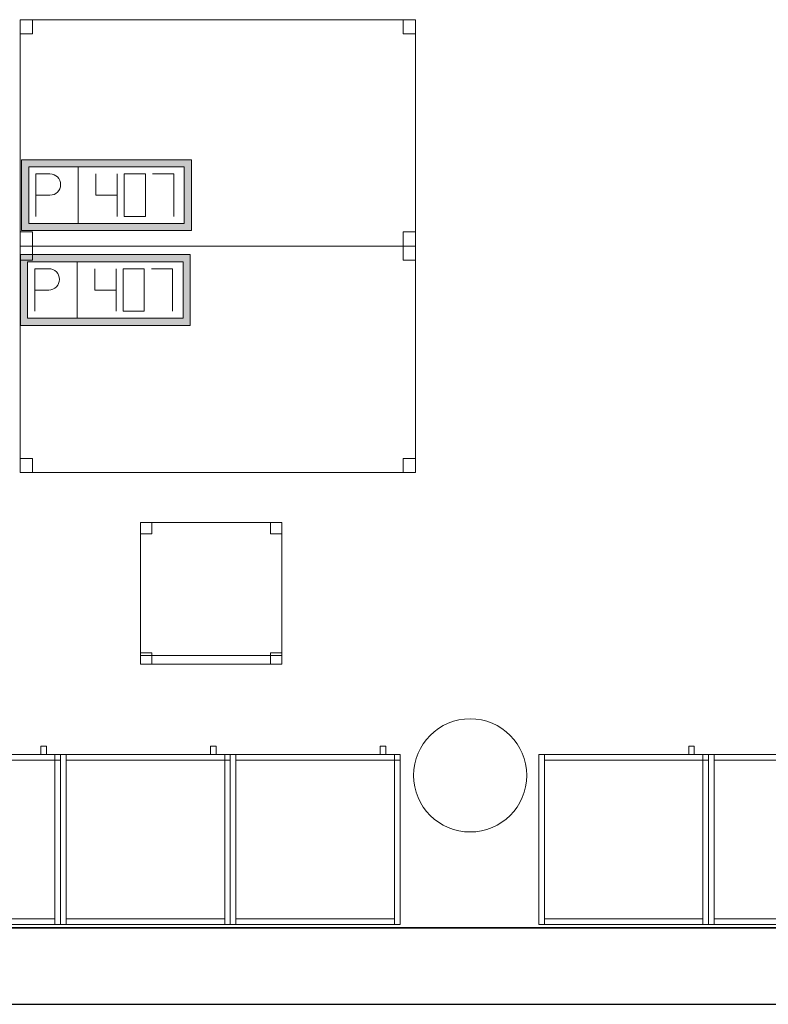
# Model space of a CAD drawing. Header units: metres. Extents: x 397.7 to 427.5, y 12.7 to 28.4.
# Tile 20 of 126: x 414.5 to 417.2, y 12.8 to 16.3. Entities that reach past the tile are written whole.
import ezdxf

# ---------------------------------------------------------------- set-up
doc = ezdxf.new("R2010")
doc.units = ezdxf.units.M
doc.layers.add('01_SUELOS', color=7, linetype='Continuous', lineweight=25, true_color=0x007f00)
for name, color, linetype, lineweight in [('02_MOBILIARIO', 7, 'Continuous', 18), ('A-COLS-____-MCUT', 7, 'Continuous', 18), ('A-COLS-____-OTLN', 7, 'Continuous', 18), ('A-DETL-____-MBND', 7, 'Continuous', 18), ('A-WALL-____-MCUT', 7, 'Continuous', 25), ('A-WALL-____-OTLN', 7, 'Continuous', 25)]:
    doc.layers.add(name, color=color, linetype=linetype, lineweight=lineweight)

# ---------------------------------------------------------------- blocks, each defined once
blk = doc.blocks.new('Family - Armai 60x60x60_P5-151243-08_TEL_P5')
at = {"layer": 'A-DETL-____-MBND', "color": 253, "true_color": 0xaaaaaa}
for p, q in [((0.53, 0.6), (0.53, 0.63)), ((0.53, 0.63), (0.53, 0.6)), ((0.53, 0.63), (0.55, 0.63)), ((0.55, 0.63), (0.53, 0.63)), ((0.55, 0.63), (0.55, 0.6)), ((0.55, 0.63), (0.55, 0.6)), ((0, 0.6), (0.6, 0.6)), ((0.6, 0.6), (0, 0.6)), ((0, 0), (0, 0.6)), ((0, 0.6), (0, 0)), ((0, 0.6), (0.6, 0.6)), ((0.6, 0.6), (0, 0.6)), ((0, 0), (0, 0.6)), ((0, 0.6), (0, 0)), ((0, 0.6), (0.02, 0.6)), ((0.02, 0.6), (0, 0.6)), ((0, 0), (0, 0.6)), ((0, 0.6), (0, 0)), ((0.02, 0.58), (0.02, 0.6)), ((0.02, 0.6), (0.02, 0.58)), ((0.02, 0.6), (0.58, 0.6)), ((0.58, 0.6), (0.02, 0.6)), ((0.02, 0.6), (0.02, 0)), ((0.02, 0), (0.02, 0.6)), ((0.55, 0.6), (0.53, 0.6)), ((0.53, 0.6), (0.55, 0.6)), ((0.58, 0.6), (0.58, 0.58)), ((0.58, 0.6), (0.58, 0.58)), ((0.58, 0.6), (0.6, 0.6)), ((0.6, 0.6), (0.58, 0.6)), ((0.58, 0), (0.58, 0.6)), ((0.58, 0.6), (0.58, 0)), ((0.58, 0.58), (0.58, 0.6)), ((0.58, 0.6), (0.6, 0.6)), ((0.58, 0.58), (0.58, 0.6)), ((0.6, 0.6), (0.58, 0.6)), ((0.6, 0.6), (0.6, 0)), ((0.6, 0), (0.6, 0.6)), ((0.6, 0.6), (0.6, 0)), ((0.6, 0), (0.6, 0.6)), ((0.6, 0.6), (0.6, 0)), ((0.6, 0), (0.6, 0.6)), ((0.6, 0.58), (0.6, 0.6)), ((0.6, 0.6), (0.6, 0.58)), ((0.58, 0.58), (0.02, 0.58)), ((0.02, 0.58), (0.58, 0.58)), ((0.6, 0.58), (0.58, 0.58)), ((0.58, 0.58), (0.6, 0.58)), ((0.6, 0), (0, 0)), ((0, 0), (0.6, 0)), ((0.6, 0), (0, 0)), ((0, 0), (0.6, 0)), ((0.02, 0), (0, 0)), ((0.02, 0), (0, 0)), ((0.02, 0), (0.02, 0.02)), ((0.02, 0.02), (0.02, 0)), ((0.02, 0.02), (0.58, 0.02)), ((0.58, 0.02), (0.02, 0.02)), ((0.58, 0), (0.02, 0)), ((0.02, 0), (0.58, 0)), ((0.58, 0.02), (0.58, 0)), ((0.58, 0.02), (0.58, 0)), ((0.6, 0), (0.58, 0)), ((0.6, 0), (0.58, 0))]:
    blk.add_line(p, q, dxfattribs=at)
blk = doc.blocks.new('Family - Mur P5-151247-08_TEL_P5')
at = {"layer": 'A-WALL-____-MCUT', "color": 253, "true_color": 0xaaaaaa}
for p, q in [((25.4725, 0.27), (0.0535, 0.27)), ((0, 0), (25.4166, 0))]:
    blk.add_line(p, q, dxfattribs=at)
at = {"layer": 'A-WALL-____-OTLN', "color": 253, "true_color": 0xaaaaaa}
for p, q in [((25.4725, 0.27), (0.0535, 0.27)), ((0, 0), (25.4166, 0))]:
    blk.add_line(p, q, dxfattribs=at)
at = {"layer": 'A-WALL-____-OTLN', "color": 253, "lineweight": 18, "true_color": 0xaaaaaa}
blk.add_line((0, 0), (25.4166, 0), dxfattribs=at)
blk = doc.blocks.new('Family - Taula 140X80_P5-151296-08_TEL_P5')
at = {"layer": 'A-DETL-____-MBND', "color": 253, "true_color": 0xaaaaaa}
for p, q in [((0, 0), (0, 0.8001)), ((0, 0.8001), (1.3973, 0.8001)), ((1.3973, 0.8001), (0, 0.8001)), ((0, 0.8001), (0, 0)), ((0, 0.7501), (0, 0.8001)), ((0, 0.8001), (0.0437, 0.8001)), ((0.0437, 0.8001), (0, 0.8001)), ((0, 0.8001), (0, 0.7501)), ((0.0437, 0.8001), (0.0437, 0.7501)), ((0.0437, 0.7501), (0.0437, 0.8001)), ((1.3536, 0.7501), (1.3536, 0.8001)), ((1.3536, 0.8001), (1.3973, 0.8001)), ((1.3973, 0.8001), (1.3536, 0.8001)), ((1.3536, 0.8001), (1.3536, 0.7501)), ((1.3973, 0.8001), (1.3973, 0)), ((1.3973, 0), (1.3973, 0.8001)), ((1.3973, 0.8001), (1.3973, 0.7501)), ((1.3973, 0.7501), (1.3973, 0.8001)), ((0.0437, 0.7501), (0, 0.7501)), ((0, 0.7501), (0.0437, 0.7501)), ((1.3973, 0.7501), (1.3536, 0.7501)), ((1.3536, 0.7501), (1.3973, 0.7501)), ((0, 0), (0, 0.05)), ((0, 0.05), (0.0437, 0.05)), ((0.0437, 0.05), (0, 0.05)), ((0, 0.05), (0, 0)), ((0.0437, 0.05), (0.0437, 0)), ((0.0437, 0), (0.0437, 0.05)), ((1.3536, 0), (1.3536, 0.05)), ((1.3536, 0.05), (1.3973, 0.05)), ((1.3973, 0.05), (1.3536, 0.05)), ((1.3536, 0.05), (1.3536, 0)), ((1.3973, 0.05), (1.3973, 0)), ((1.3973, 0), (1.3973, 0.05)), ((1.3973, 0), (0, 0)), ((0, 0), (1.3973, 0)), ((0.0437, 0), (0, 0)), ((0, 0), (0.0437, 0)), ((1.3973, 0), (1.3536, 0)), ((1.3536, 0), (1.3973, 0))]:
    blk.add_line(p, q, dxfattribs=at)
blk = doc.blocks.new('Family - Armai 60x60x60_P5-151305-08_TEL_P5')
at = {"layer": 'A-DETL-____-MBND', "color": 253, "true_color": 0xaaaaaa}
for p, q in [((0.53, 0.6), (0.53, 0.63)), ((0.53, 0.63), (0.53, 0.6)), ((0.53, 0.63), (0.55, 0.63)), ((0.55, 0.63), (0.53, 0.63)), ((0.55, 0.63), (0.55, 0.6)), ((0.55, 0.63), (0.55, 0.6)), ((0, 0.6), (0.6, 0.6)), ((0.6, 0.6), (0, 0.6)), ((0, 0), (0, 0.6)), ((0, 0.6), (0, 0)), ((0, 0.6), (0.02, 0.6)), ((0.02, 0.6), (0, 0.6)), ((0, 0), (0, 0.6)), ((0, 0.6), (0, 0)), ((0, 0.6), (0.6, 0.6)), ((0.6, 0.6), (0, 0.6)), ((0, 0), (0, 0.6)), ((0, 0.6), (0, 0)), ((0.02, 0.58), (0.02, 0.6)), ((0.02, 0.6), (0.02, 0.58)), ((0.02, 0.6), (0.58, 0.6)), ((0.58, 0.6), (0.02, 0.6)), ((0.02, 0.6), (0.02, 0)), ((0.02, 0), (0.02, 0.6)), ((0.55, 0.6), (0.53, 0.6)), ((0.53, 0.6), (0.55, 0.6)), ((0.58, 0.6), (0.58, 0.58)), ((0.58, 0.6), (0.58, 0.58)), ((0.58, 0.6), (0.6, 0.6)), ((0.6, 0.6), (0.58, 0.6)), ((0.58, 0), (0.58, 0.6)), ((0.58, 0.6), (0.58, 0)), ((0.58, 0.58), (0.58, 0.6)), ((0.58, 0.6), (0.6, 0.6)), ((0.58, 0.58), (0.58, 0.6)), ((0.6, 0.6), (0.58, 0.6)), ((0.6, 0.6), (0.6, 0)), ((0.6, 0), (0.6, 0.6)), ((0.6, 0.6), (0.6, 0)), ((0.6, 0), (0.6, 0.6)), ((0.6, 0.58), (0.6, 0.6)), ((0.6, 0.6), (0.6, 0.58)), ((0.6, 0.6), (0.6, 0)), ((0.6, 0), (0.6, 0.6)), ((0.58, 0.58), (0.02, 0.58)), ((0.02, 0.58), (0.58, 0.58)), ((0.6, 0.58), (0.58, 0.58)), ((0.58, 0.58), (0.6, 0.58)), ((0.6, 0), (0, 0)), ((0, 0), (0.6, 0)), ((0.02, 0), (0, 0)), ((0.02, 0), (0, 0)), ((0.6, 0), (0, 0)), ((0, 0), (0.6, 0)), ((0.02, 0), (0.02, 0.02)), ((0.02, 0.02), (0.02, 0)), ((0.02, 0.02), (0.58, 0.02)), ((0.58, 0.02), (0.02, 0.02)), ((0.58, 0), (0.02, 0)), ((0.02, 0), (0.58, 0)), ((0.58, 0.02), (0.58, 0)), ((0.58, 0.02), (0.58, 0)), ((0.6, 0), (0.58, 0)), ((0.6, 0), (0.58, 0))]:
    blk.add_line(p, q, dxfattribs=at)
blk = doc.blocks.new('Family - Armai 60x60x60_P5-151420-08_TEL_P5')
at = {"layer": 'A-DETL-____-MBND', "color": 253, "true_color": 0xaaaaaa}
for p, q in [((0.53, 0.6), (0.53, 0.63)), ((0.53, 0.63), (0.53, 0.6)), ((0.53, 0.63), (0.55, 0.63)), ((0.55, 0.63), (0.53, 0.63)), ((0.55, 0.63), (0.55, 0.6)), ((0.55, 0.63), (0.55, 0.6)), ((0, 0.6), (0.02, 0.6)), ((0.02, 0.6), (0, 0.6)), ((0, 0), (0, 0.6)), ((0, 0.6), (0, 0)), ((0, 0.6), (0.6, 0.6)), ((0.6, 0.6), (0, 0.6)), ((0, 0), (0, 0.6)), ((0, 0.6), (0, 0)), ((0, 0.6), (0.6, 0.6)), ((0.6, 0.6), (0, 0.6)), ((0, 0), (0, 0.6)), ((0, 0.6), (0, 0)), ((0.02, 0.6), (0.02, 0)), ((0.02, 0), (0.02, 0.6)), ((0.02, 0.58), (0.02, 0.6)), ((0.02, 0.6), (0.02, 0.58)), ((0.02, 0.6), (0.58, 0.6)), ((0.58, 0.6), (0.02, 0.6)), ((0.55, 0.6), (0.53, 0.6)), ((0.53, 0.6), (0.55, 0.6)), ((0.58, 0.58), (0.58, 0.6)), ((0.58, 0.6), (0.6, 0.6)), ((0.58, 0.58), (0.58, 0.6)), ((0.6, 0.6), (0.58, 0.6)), ((0.58, 0.6), (0.6, 0.6)), ((0.6, 0.6), (0.58, 0.6)), ((0.58, 0), (0.58, 0.6)), ((0.58, 0.6), (0.58, 0)), ((0.58, 0.6), (0.58, 0.58)), ((0.58, 0.6), (0.58, 0.58)), ((0.6, 0.58), (0.6, 0.6)), ((0.6, 0.6), (0.6, 0.58)), ((0.6, 0.6), (0.6, 0)), ((0.6, 0), (0.6, 0.6)), ((0.6, 0.6), (0.6, 0)), ((0.6, 0), (0.6, 0.6)), ((0.6, 0.6), (0.6, 0)), ((0.6, 0), (0.6, 0.6)), ((0.58, 0.58), (0.02, 0.58)), ((0.02, 0.58), (0.58, 0.58)), ((0.6, 0.58), (0.58, 0.58)), ((0.58, 0.58), (0.6, 0.58)), ((0.02, 0), (0, 0)), ((0.02, 0), (0, 0)), ((0.6, 0), (0, 0)), ((0, 0), (0.6, 0)), ((0.6, 0), (0, 0)), ((0, 0), (0.6, 0)), ((0.02, 0), (0.02, 0.02)), ((0.02, 0.02), (0.02, 0)), ((0.02, 0.02), (0.58, 0.02)), ((0.58, 0.02), (0.02, 0.02)), ((0.58, 0), (0.02, 0)), ((0.02, 0), (0.58, 0)), ((0.58, 0.02), (0.58, 0)), ((0.58, 0.02), (0.58, 0)), ((0.6, 0), (0.58, 0)), ((0.6, 0), (0.58, 0))]:
    blk.add_line(p, q, dxfattribs=at)
blk = doc.blocks.new('Family - Armai 60x60x60_P5-151475-08_TEL_P5')
at = {"layer": 'A-DETL-____-MBND', "color": 253, "true_color": 0xaaaaaa}
for p, q in [((0.53, 0.6), (0.53, 0.63)), ((0.53, 0.63), (0.53, 0.6)), ((0.53, 0.63), (0.55, 0.63)), ((0.55, 0.63), (0.53, 0.63)), ((0.55, 0.63), (0.55, 0.6)), ((0.55, 0.63), (0.55, 0.6)), ((0, 0.6), (0.02, 0.6)), ((0.02, 0.6), (0, 0.6)), ((0, 0), (0, 0.6)), ((0, 0.6), (0, 0)), ((0, 0.6), (0.6, 0.6)), ((0.6, 0.6), (0, 0.6)), ((0, 0), (0, 0.6)), ((0, 0.6), (0, 0)), ((0, 0.6), (0.6, 0.6)), ((0.6, 0.6), (0, 0.6)), ((0, 0), (0, 0.6)), ((0, 0.6), (0, 0)), ((0.02, 0.6), (0.02, 0)), ((0.02, 0), (0.02, 0.6)), ((0.02, 0.58), (0.02, 0.6)), ((0.02, 0.6), (0.02, 0.58)), ((0.02, 0.6), (0.58, 0.6)), ((0.58, 0.6), (0.02, 0.6)), ((0.55, 0.6), (0.53, 0.6)), ((0.53, 0.6), (0.55, 0.6)), ((0.58, 0.6), (0.6, 0.6)), ((0.6, 0.6), (0.58, 0.6)), ((0.58, 0), (0.58, 0.6)), ((0.58, 0.6), (0.58, 0)), ((0.58, 0.58), (0.58, 0.6)), ((0.58, 0.6), (0.6, 0.6)), ((0.58, 0.58), (0.58, 0.6)), ((0.6, 0.6), (0.58, 0.6)), ((0.58, 0.6), (0.58, 0.58)), ((0.58, 0.6), (0.58, 0.58)), ((0.6, 0.6), (0.6, 0)), ((0.6, 0), (0.6, 0.6)), ((0.6, 0.6), (0.6, 0)), ((0.6, 0), (0.6, 0.6)), ((0.6, 0.58), (0.6, 0.6)), ((0.6, 0.6), (0.6, 0.58)), ((0.6, 0.6), (0.6, 0)), ((0.6, 0), (0.6, 0.6)), ((0.58, 0.58), (0.02, 0.58)), ((0.02, 0.58), (0.58, 0.58)), ((0.6, 0.58), (0.58, 0.58)), ((0.58, 0.58), (0.6, 0.58)), ((0.02, 0), (0, 0)), ((0.02, 0), (0, 0)), ((0.6, 0), (0, 0)), ((0, 0), (0.6, 0)), ((0.6, 0), (0, 0)), ((0, 0), (0.6, 0)), ((0.02, 0), (0.02, 0.02)), ((0.02, 0.02), (0.02, 0)), ((0.02, 0.02), (0.58, 0.02)), ((0.58, 0.02), (0.02, 0.02)), ((0.58, 0), (0.02, 0)), ((0.02, 0), (0.58, 0)), ((0.58, 0.02), (0.58, 0)), ((0.58, 0.02), (0.58, 0)), ((0.6, 0), (0.58, 0)), ((0.6, 0), (0.58, 0))]:
    blk.add_line(p, q, dxfattribs=at)
blk = doc.blocks.new('Family - Cadira d_Oficina_P5-151504-08_TEL_P5')
at = {"layer": 'A-DETL-____-MBND', "color": 253, "true_color": 0xaaaaaa}
for p, q in [((0, 0.5), (0.04, 0.5)), ((0, 0.46), (0, 0.5)), ((0.04, 0.5), (0, 0.5)), ((0, 0.5), (0, 0.46)), ((0, 0), (0, 0.5)), ((0, 0.5), (0.5, 0.5)), ((0, 0.5), (0, 0)), ((0.5, 0.5), (0, 0.5)), ((0.04, 0.5), (0.04, 0.46)), ((0.04, 0.46), (0.04, 0.5)), ((0.46, 0.5), (0.5, 0.5)), ((0.46, 0.46), (0.46, 0.5)), ((0.5, 0.5), (0.46, 0.5)), ((0.46, 0.5), (0.46, 0.46)), ((0.5, 0.5), (0.5, 0)), ((0.5, 0), (0.5, 0.5)), ((0.5, 0.5), (0.5, 0.46)), ((0.5, 0.46), (0.5, 0.5)), ((0.04, 0.46), (0, 0.46)), ((0, 0.46), (0.04, 0.46)), ((0.5, 0.46), (0.46, 0.46)), ((0.46, 0.46), (0.5, 0.46)), ((0, 0.04), (0.04, 0.04)), ((0, 0), (0, 0.04)), ((0.04, 0.04), (0, 0.04)), ((0, 0.04), (0, 0)), ((0.04, 0.04), (0.04, 0)), ((0.04, 0), (0.04, 0.04)), ((0.46, 0.04), (0.5, 0.04)), ((0.46, 0), (0.46, 0.04)), ((0.5, 0.04), (0.46, 0.04)), ((0.46, 0.04), (0.46, 0)), ((0.5, 0.04), (0.5, 0)), ((0.5, 0), (0.5, 0.04)), ((0, 0.03), (0.5, 0.03)), ((0, 0), (0, 0.03)), ((0.5, 0.03), (0, 0.03)), ((0, 0.03), (0, 0)), ((0.04, 0), (0, 0)), ((0, 0), (0.04, 0)), ((0.5, 0), (0, 0)), ((0, 0), (0.5, 0)), ((0.5, 0), (0, 0)), ((0, 0), (0.5, 0)), ((0.46, 0), (0.5, 0)), ((0.5, 0.03), (0.5, 0)), ((0.5, 0), (0.5, 0.03)), ((0.5, 0), (0.46, 0))]:
    blk.add_line(p, q, dxfattribs=at)
blk = doc.blocks.new('Family - Armai 60x60x60_P5-151602-08_TEL_P5')
at = {"layer": 'A-DETL-____-MBND', "color": 253, "true_color": 0xaaaaaa}
for p, q in [((0.53, 0.6), (0.53, 0.63)), ((0.53, 0.63), (0.53, 0.6)), ((0.53, 0.63), (0.55, 0.63)), ((0.55, 0.63), (0.53, 0.63)), ((0.55, 0.63), (0.55, 0.6)), ((0.55, 0.63), (0.55, 0.6)), ((0, 0.6), (0.6, 0.6)), ((0.6, 0.6), (0, 0.6)), ((0, 0), (0, 0.6)), ((0, 0.6), (0, 0)), ((0, 0.6), (0.6, 0.6)), ((0.6, 0.6), (0, 0.6)), ((0, 0), (0, 0.6)), ((0, 0.6), (0, 0)), ((0, 0.6), (0.02, 0.6)), ((0.02, 0.6), (0, 0.6)), ((0, 0), (0, 0.6)), ((0, 0.6), (0, 0)), ((0.02, 0.6), (0.02, 0)), ((0.02, 0), (0.02, 0.6)), ((0.02, 0.58), (0.02, 0.6)), ((0.02, 0.6), (0.02, 0.58)), ((0.02, 0.6), (0.58, 0.6)), ((0.58, 0.6), (0.02, 0.6)), ((0.55, 0.6), (0.53, 0.6)), ((0.53, 0.6), (0.55, 0.6)), ((0.58, 0.6), (0.6, 0.6)), ((0.6, 0.6), (0.58, 0.6)), ((0.58, 0), (0.58, 0.6)), ((0.58, 0.6), (0.58, 0)), ((0.58, 0.58), (0.58, 0.6)), ((0.58, 0.6), (0.6, 0.6)), ((0.58, 0.58), (0.58, 0.6)), ((0.6, 0.6), (0.58, 0.6)), ((0.58, 0.6), (0.58, 0.58)), ((0.58, 0.6), (0.58, 0.58)), ((0.6, 0.6), (0.6, 0)), ((0.6, 0), (0.6, 0.6)), ((0.6, 0.6), (0.6, 0)), ((0.6, 0), (0.6, 0.6)), ((0.6, 0.58), (0.6, 0.6)), ((0.6, 0.6), (0.6, 0.58)), ((0.6, 0.6), (0.6, 0)), ((0.6, 0), (0.6, 0.6)), ((0.58, 0.58), (0.02, 0.58)), ((0.02, 0.58), (0.58, 0.58)), ((0.6, 0.58), (0.58, 0.58)), ((0.58, 0.58), (0.6, 0.58)), ((0.6, 0), (0, 0)), ((0, 0), (0.6, 0)), ((0.6, 0), (0, 0)), ((0, 0), (0.6, 0)), ((0.02, 0), (0, 0)), ((0.02, 0), (0, 0)), ((0.02, 0), (0.02, 0.02)), ((0.02, 0.02), (0.02, 0)), ((0.02, 0.02), (0.58, 0.02)), ((0.58, 0.02), (0.02, 0.02)), ((0.58, 0), (0.02, 0)), ((0.02, 0), (0.58, 0)), ((0.58, 0.02), (0.58, 0)), ((0.58, 0.02), (0.58, 0)), ((0.6, 0), (0.58, 0)), ((0.6, 0), (0.58, 0))]:
    blk.add_line(p, q, dxfattribs=at)
blk = doc.blocks.new('Family - Pilar P5-151658-08_TEL_P5')
at = {"layer": 'A-COLS-____-MCUT', "color": 253, "true_color": 0xaaaaaa}
for start, end in [(360, 180), (180, 360)]:
    blk.add_arc((0.2, 0.2), 0.2, start, end, dxfattribs=at)
at = {"layer": 'A-COLS-____-OTLN', "color": 253, "true_color": 0xaaaaaa}
for start, end in [(360, 180), (180, 360)]:
    blk.add_arc((0.2, 0.2), 0.2, start, end, dxfattribs=at)
blk = doc.blocks.new('Family - Armai 60x60x60_P5-151660-08_TEL_P5')
at = {"layer": 'A-DETL-____-MBND', "color": 253, "true_color": 0xaaaaaa}
for p, q in [((0.53, 0.6), (0.53, 0.63)), ((0.53, 0.63), (0.53, 0.6)), ((0.53, 0.63), (0.55, 0.63)), ((0.55, 0.63), (0.53, 0.63)), ((0.55, 0.63), (0.55, 0.6)), ((0.55, 0.63), (0.55, 0.6)), ((0, 0.6), (0.6, 0.6)), ((0.6, 0.6), (0, 0.6)), ((0, 0), (0, 0.6)), ((0, 0.6), (0, 0)), ((0, 0.6), (0.02, 0.6)), ((0.02, 0.6), (0, 0.6)), ((0, 0), (0, 0.6)), ((0, 0.6), (0, 0)), ((0, 0.6), (0.6, 0.6)), ((0.6, 0.6), (0, 0.6)), ((0, 0), (0, 0.6)), ((0, 0.6), (0, 0)), ((0.02, 0.6), (0.02, 0)), ((0.02, 0), (0.02, 0.6)), ((0.02, 0.58), (0.02, 0.6)), ((0.02, 0.6), (0.02, 0.58)), ((0.02, 0.6), (0.58, 0.6)), ((0.58, 0.6), (0.02, 0.6)), ((0.55, 0.6), (0.53, 0.6)), ((0.53, 0.6), (0.55, 0.6)), ((0.58, 0.58), (0.58, 0.6)), ((0.58, 0.6), (0.6, 0.6)), ((0.58, 0.58), (0.58, 0.6)), ((0.6, 0.6), (0.58, 0.6)), ((0.58, 0.6), (0.58, 0.58)), ((0.58, 0.6), (0.58, 0.58)), ((0.58, 0.6), (0.6, 0.6)), ((0.6, 0.6), (0.58, 0.6)), ((0.58, 0), (0.58, 0.6)), ((0.58, 0.6), (0.58, 0)), ((0.6, 0.58), (0.6, 0.6)), ((0.6, 0.6), (0.6, 0.58)), ((0.6, 0.6), (0.6, 0)), ((0.6, 0), (0.6, 0.6)), ((0.6, 0.6), (0.6, 0)), ((0.6, 0), (0.6, 0.6)), ((0.6, 0.6), (0.6, 0)), ((0.6, 0), (0.6, 0.6)), ((0.58, 0.58), (0.02, 0.58)), ((0.02, 0.58), (0.58, 0.58)), ((0.6, 0.58), (0.58, 0.58)), ((0.58, 0.58), (0.6, 0.58)), ((0.6, 0), (0, 0)), ((0, 0), (0.6, 0)), ((0.02, 0), (0, 0)), ((0.02, 0), (0, 0)), ((0.6, 0), (0, 0)), ((0, 0), (0.6, 0)), ((0.02, 0), (0.02, 0.02)), ((0.02, 0.02), (0.02, 0)), ((0.02, 0.02), (0.58, 0.02)), ((0.58, 0.02), (0.02, 0.02)), ((0.58, 0), (0.02, 0)), ((0.02, 0), (0.58, 0)), ((0.58, 0.02), (0.58, 0)), ((0.58, 0.02), (0.58, 0)), ((0.6, 0), (0.58, 0)), ((0.6, 0), (0.58, 0))]:
    blk.add_line(p, q, dxfattribs=at)
blk = doc.blocks.new('Family - Armai 60x60x60_P5-151708-08_TEL_P5')
at = {"layer": 'A-DETL-____-MBND', "color": 253, "true_color": 0xaaaaaa}
for p, q in [((0.53, 0.6), (0.53, 0.63)), ((0.53, 0.63), (0.53, 0.6)), ((0.53, 0.63), (0.55, 0.63)), ((0.55, 0.63), (0.53, 0.63)), ((0.55, 0.63), (0.55, 0.6)), ((0.55, 0.63), (0.55, 0.6)), ((0, 0.6), (0.6, 0.6)), ((0.6, 0.6), (0, 0.6)), ((0, 0), (0, 0.6)), ((0, 0.6), (0, 0)), ((0, 0.6), (0.6, 0.6)), ((0.6, 0.6), (0, 0.6)), ((0, 0), (0, 0.6)), ((0, 0.6), (0, 0)), ((0, 0.6), (0.02, 0.6)), ((0.02, 0.6), (0, 0.6)), ((0, 0), (0, 0.6)), ((0, 0.6), (0, 0)), ((0.02, 0.6), (0.02, 0)), ((0.02, 0), (0.02, 0.6)), ((0.02, 0.58), (0.02, 0.6)), ((0.02, 0.6), (0.02, 0.58)), ((0.02, 0.6), (0.58, 0.6)), ((0.58, 0.6), (0.02, 0.6)), ((0.55, 0.6), (0.53, 0.6)), ((0.53, 0.6), (0.55, 0.6)), ((0.58, 0.6), (0.6, 0.6)), ((0.6, 0.6), (0.58, 0.6)), ((0.58, 0), (0.58, 0.6)), ((0.58, 0.6), (0.58, 0)), ((0.58, 0.58), (0.58, 0.6)), ((0.58, 0.6), (0.6, 0.6)), ((0.58, 0.58), (0.58, 0.6)), ((0.6, 0.6), (0.58, 0.6)), ((0.58, 0.6), (0.58, 0.58)), ((0.58, 0.6), (0.58, 0.58)), ((0.6, 0.6), (0.6, 0)), ((0.6, 0), (0.6, 0.6)), ((0.6, 0.6), (0.6, 0)), ((0.6, 0), (0.6, 0.6)), ((0.6, 0.6), (0.6, 0)), ((0.6, 0), (0.6, 0.6)), ((0.6, 0.58), (0.6, 0.6)), ((0.6, 0.6), (0.6, 0.58)), ((0.58, 0.58), (0.02, 0.58)), ((0.02, 0.58), (0.58, 0.58)), ((0.6, 0.58), (0.58, 0.58)), ((0.58, 0.58), (0.6, 0.58)), ((0.6, 0), (0, 0)), ((0, 0), (0.6, 0)), ((0.6, 0), (0, 0)), ((0, 0), (0.6, 0)), ((0.02, 0), (0, 0)), ((0.02, 0), (0, 0)), ((0.02, 0), (0.02, 0.02)), ((0.02, 0.02), (0.02, 0)), ((0.02, 0.02), (0.58, 0.02)), ((0.58, 0.02), (0.02, 0.02)), ((0.58, 0), (0.02, 0)), ((0.02, 0), (0.58, 0)), ((0.58, 0.02), (0.58, 0)), ((0.58, 0.02), (0.58, 0)), ((0.6, 0), (0.58, 0)), ((0.6, 0), (0.58, 0))]:
    blk.add_line(p, q, dxfattribs=at)
blk = doc.blocks.new('Family - Paviment P5-151720-08_TEL_P5')
at = {"layer": '01_SUELOS', "color": 9, "true_color": 0xaad4aa}
for p, q in [((0, 0), (25.4182, 0)), ((25.4182, 0), (0, 0))]:
    blk.add_line(p, q, dxfattribs=at)
blk = doc.blocks.new('Family - Armai 60x60x60_P5-151807-08_TEL_P5')
at = {"layer": 'A-DETL-____-MBND', "color": 253, "true_color": 0xaaaaaa}
for p, q in [((0.53, 0.6), (0.53, 0.63)), ((0.53, 0.63), (0.53, 0.6)), ((0.53, 0.63), (0.55, 0.63)), ((0.55, 0.63), (0.53, 0.63)), ((0.55, 0.63), (0.55, 0.6)), ((0.55, 0.63), (0.55, 0.6)), ((0, 0.6), (0.02, 0.6)), ((0.02, 0.6), (0, 0.6)), ((0, 0), (0, 0.6)), ((0, 0.6), (0, 0)), ((0, 0.6), (0.6, 0.6)), ((0.6, 0.6), (0, 0.6)), ((0, 0), (0, 0.6)), ((0, 0.6), (0, 0)), ((0, 0.6), (0.6, 0.6)), ((0.6, 0.6), (0, 0.6)), ((0, 0), (0, 0.6)), ((0, 0.6), (0, 0)), ((0.02, 0.6), (0.02, 0)), ((0.02, 0), (0.02, 0.6)), ((0.02, 0.58), (0.02, 0.6)), ((0.02, 0.6), (0.02, 0.58)), ((0.02, 0.6), (0.58, 0.6)), ((0.58, 0.6), (0.02, 0.6)), ((0.55, 0.6), (0.53, 0.6)), ((0.53, 0.6), (0.55, 0.6)), ((0.58, 0.6), (0.6, 0.6)), ((0.6, 0.6), (0.58, 0.6)), ((0.58, 0), (0.58, 0.6)), ((0.58, 0.6), (0.58, 0)), ((0.58, 0.6), (0.58, 0.58)), ((0.58, 0.6), (0.58, 0.58)), ((0.58, 0.58), (0.58, 0.6)), ((0.58, 0.6), (0.6, 0.6)), ((0.58, 0.58), (0.58, 0.6)), ((0.6, 0.6), (0.58, 0.6)), ((0.6, 0.6), (0.6, 0)), ((0.6, 0), (0.6, 0.6)), ((0.6, 0.6), (0.6, 0)), ((0.6, 0), (0.6, 0.6)), ((0.6, 0.6), (0.6, 0)), ((0.6, 0), (0.6, 0.6)), ((0.6, 0.58), (0.6, 0.6)), ((0.6, 0.6), (0.6, 0.58)), ((0.58, 0.58), (0.02, 0.58)), ((0.02, 0.58), (0.58, 0.58)), ((0.6, 0.58), (0.58, 0.58)), ((0.58, 0.58), (0.6, 0.58)), ((0.02, 0), (0, 0)), ((0.02, 0), (0, 0)), ((0.6, 0), (0, 0)), ((0, 0), (0.6, 0)), ((0.6, 0), (0, 0)), ((0, 0), (0.6, 0)), ((0.02, 0), (0.02, 0.02)), ((0.02, 0.02), (0.02, 0)), ((0.02, 0.02), (0.58, 0.02)), ((0.58, 0.02), (0.02, 0.02)), ((0.58, 0), (0.02, 0)), ((0.02, 0), (0.58, 0)), ((0.58, 0.02), (0.58, 0)), ((0.58, 0.02), (0.58, 0)), ((0.6, 0), (0.58, 0)), ((0.6, 0), (0.58, 0))]:
    blk.add_line(p, q, dxfattribs=at)
blk = doc.blocks.new('Family - Armai 60x60x60_P5-151931-08_TEL_P5')
at = {"layer": 'A-DETL-____-MBND', "color": 253, "true_color": 0xaaaaaa}
for p, q in [((0.53, 0.6), (0.53, 0.63)), ((0.53, 0.63), (0.53, 0.6)), ((0.53, 0.63), (0.55, 0.63)), ((0.55, 0.63), (0.53, 0.63)), ((0.55, 0.63), (0.55, 0.6)), ((0.55, 0.63), (0.55, 0.6)), ((0, 0.6), (0.6, 0.6)), ((0.6, 0.6), (0, 0.6)), ((0, 0), (0, 0.6)), ((0, 0.6), (0, 0)), ((0, 0.6), (0.02, 0.6)), ((0.02, 0.6), (0, 0.6)), ((0, 0), (0, 0.6)), ((0, 0.6), (0, 0)), ((0, 0.6), (0.6, 0.6)), ((0.6, 0.6), (0, 0.6)), ((0, 0), (0, 0.6)), ((0, 0.6), (0, 0)), ((0.02, 0.58), (0.02, 0.6)), ((0.02, 0.6), (0.02, 0.58)), ((0.02, 0.6), (0.58, 0.6)), ((0.58, 0.6), (0.02, 0.6)), ((0.02, 0.6), (0.02, 0)), ((0.02, 0), (0.02, 0.6)), ((0.55, 0.6), (0.53, 0.6)), ((0.53, 0.6), (0.55, 0.6)), ((0.58, 0.6), (0.6, 0.6)), ((0.6, 0.6), (0.58, 0.6)), ((0.58, 0), (0.58, 0.6)), ((0.58, 0.6), (0.58, 0)), ((0.58, 0.6), (0.58, 0.58)), ((0.58, 0.6), (0.58, 0.58)), ((0.58, 0.58), (0.58, 0.6)), ((0.58, 0.6), (0.6, 0.6)), ((0.58, 0.58), (0.58, 0.6)), ((0.6, 0.6), (0.58, 0.6)), ((0.6, 0.6), (0.6, 0)), ((0.6, 0), (0.6, 0.6)), ((0.6, 0.6), (0.6, 0)), ((0.6, 0), (0.6, 0.6)), ((0.6, 0.6), (0.6, 0)), ((0.6, 0), (0.6, 0.6)), ((0.6, 0.58), (0.6, 0.6)), ((0.6, 0.6), (0.6, 0.58)), ((0.58, 0.58), (0.02, 0.58)), ((0.02, 0.58), (0.58, 0.58)), ((0.6, 0.58), (0.58, 0.58)), ((0.58, 0.58), (0.6, 0.58)), ((0.6, 0), (0, 0)), ((0, 0), (0.6, 0)), ((0.02, 0), (0, 0)), ((0.02, 0), (0, 0)), ((0.6, 0), (0, 0)), ((0, 0), (0.6, 0)), ((0.02, 0), (0.02, 0.02)), ((0.02, 0.02), (0.02, 0)), ((0.02, 0.02), (0.58, 0.02)), ((0.58, 0.02), (0.02, 0.02)), ((0.58, 0), (0.02, 0)), ((0.02, 0), (0.58, 0)), ((0.58, 0.02), (0.58, 0)), ((0.58, 0.02), (0.58, 0)), ((0.6, 0), (0.58, 0)), ((0.6, 0), (0.58, 0))]:
    blk.add_line(p, q, dxfattribs=at)
blk = doc.blocks.new('Family - Taula 140X80_P5-151935-08_TEL_P5')
at = {"layer": 'A-DETL-____-MBND', "color": 253, "true_color": 0xaaaaaa}
for p, q in [((0, 0.8001), (1.3973, 0.8001)), ((0, 0), (0, 0.8001)), ((1.3973, 0.8001), (0, 0.8001)), ((0, 0.8001), (0, 0)), ((0, 0.8001), (0.0437, 0.8001)), ((0, 0.7501), (0, 0.8001)), ((0.0437, 0.8001), (0, 0.8001)), ((0, 0.8001), (0, 0.7501)), ((0.0437, 0.8001), (0.0437, 0.7501)), ((0.0437, 0.7501), (0.0437, 0.8001)), ((1.3536, 0.8001), (1.3973, 0.8001)), ((1.3536, 0.7501), (1.3536, 0.8001)), ((1.3973, 0.8001), (1.3536, 0.8001)), ((1.3536, 0.8001), (1.3536, 0.7501)), ((1.3973, 0.8001), (1.3973, 0.7501)), ((1.3973, 0.7501), (1.3973, 0.8001)), ((1.3973, 0.8001), (1.3973, 0)), ((1.3973, 0), (1.3973, 0.8001)), ((0.0437, 0.7501), (0, 0.7501)), ((0, 0.7501), (0.0437, 0.7501)), ((1.3973, 0.7501), (1.3536, 0.7501)), ((1.3536, 0.7501), (1.3973, 0.7501)), ((0, 0.05), (0.0437, 0.05)), ((0, 0), (0, 0.05)), ((0.0437, 0.05), (0, 0.05)), ((0, 0.05), (0, 0)), ((0.0437, 0.05), (0.0437, 0)), ((0.0437, 0), (0.0437, 0.05)), ((1.3536, 0.05), (1.3973, 0.05)), ((1.3536, 0), (1.3536, 0.05)), ((1.3973, 0.05), (1.3536, 0.05)), ((1.3536, 0.05), (1.3536, 0)), ((1.3973, 0.05), (1.3973, 0)), ((1.3973, 0), (1.3973, 0.05)), ((0.0437, 0), (0, 0)), ((0, 0), (0.0437, 0)), ((0, 0), (1.3973, 0)), ((1.3973, 0), (1.3536, 0)), ((1.3536, 0), (1.3973, 0)), ((1.3973, 0), (0, 0))]:
    blk.add_line(p, q, dxfattribs=at)
blk = doc.blocks.new('Family - Armai 60x60x60_P5-151944-08_TEL_P5')
at = {"layer": 'A-DETL-____-MBND', "color": 253, "true_color": 0xaaaaaa}
for p, q in [((0.53, 0.6), (0.53, 0.63)), ((0.53, 0.63), (0.53, 0.6)), ((0.53, 0.63), (0.55, 0.63)), ((0.55, 0.63), (0.53, 0.63)), ((0.55, 0.63), (0.55, 0.6)), ((0.55, 0.63), (0.55, 0.6)), ((0, 0.6), (0.02, 0.6)), ((0.02, 0.6), (0, 0.6)), ((0, 0), (0, 0.6)), ((0, 0.6), (0, 0)), ((0, 0.6), (0.6, 0.6)), ((0.6, 0.6), (0, 0.6)), ((0, 0), (0, 0.6)), ((0, 0.6), (0, 0)), ((0, 0.6), (0.6, 0.6)), ((0.6, 0.6), (0, 0.6)), ((0, 0), (0, 0.6)), ((0, 0.6), (0, 0)), ((0.02, 0.6), (0.02, 0)), ((0.02, 0), (0.02, 0.6)), ((0.02, 0.58), (0.02, 0.6)), ((0.02, 0.6), (0.02, 0.58)), ((0.02, 0.6), (0.58, 0.6)), ((0.58, 0.6), (0.02, 0.6)), ((0.55, 0.6), (0.53, 0.6)), ((0.53, 0.6), (0.55, 0.6)), ((0.58, 0.58), (0.58, 0.6)), ((0.58, 0.6), (0.6, 0.6)), ((0.58, 0.58), (0.58, 0.6)), ((0.6, 0.6), (0.58, 0.6)), ((0.58, 0.6), (0.58, 0.58)), ((0.58, 0.6), (0.58, 0.58)), ((0.58, 0.6), (0.6, 0.6)), ((0.6, 0.6), (0.58, 0.6)), ((0.58, 0), (0.58, 0.6)), ((0.58, 0.6), (0.58, 0)), ((0.6, 0.6), (0.6, 0)), ((0.6, 0), (0.6, 0.6)), ((0.6, 0.58), (0.6, 0.6)), ((0.6, 0.6), (0.6, 0.58)), ((0.6, 0.6), (0.6, 0)), ((0.6, 0), (0.6, 0.6)), ((0.6, 0.6), (0.6, 0)), ((0.6, 0), (0.6, 0.6)), ((0.58, 0.58), (0.02, 0.58)), ((0.02, 0.58), (0.58, 0.58)), ((0.6, 0.58), (0.58, 0.58)), ((0.58, 0.58), (0.6, 0.58)), ((0.02, 0), (0, 0)), ((0.02, 0), (0, 0)), ((0.6, 0), (0, 0)), ((0, 0), (0.6, 0)), ((0.6, 0), (0, 0)), ((0, 0), (0.6, 0)), ((0.02, 0), (0.02, 0.02)), ((0.02, 0.02), (0.02, 0)), ((0.02, 0.02), (0.58, 0.02)), ((0.58, 0.02), (0.02, 0.02)), ((0.58, 0), (0.02, 0)), ((0.02, 0), (0.58, 0)), ((0.58, 0.02), (0.58, 0)), ((0.58, 0.02), (0.58, 0)), ((0.6, 0), (0.58, 0)), ((0.6, 0), (0.58, 0))]:
    blk.add_line(p, q, dxfattribs=at)
blk = doc.blocks.new('LONDR55-XX_ZZ-ARQ-CAA-M3D-Londres55_ifc-1-08_TEL_P5')
at = {"layer": '01_SUELOS', "color": 253, "lineweight": 18, "true_color": 0xaaaaaa}
blk.add_blockref('Family - Paviment P5-151720-08_TEL_P5', (398.2952, 13.1106), dxfattribs=at)
at = {"layer": '02_MOBILIARIO', "color": 253, "lineweight": 18, "true_color": 0xaaaaaa}
for name, p in [('Family - Taula 140X80_P5-151935-08_TEL_P5', (414.5467, 15.5193)), ('Family - Taula 140X80_P5-151296-08_TEL_P5', (414.5467, 14.7192)), ('Family - Cadira d_Oficina_P5-151504-08_TEL_P5', (414.9718, 14.0426)), ('Family - Armai 60x60x60_P5-151708-08_TEL_P5', (414.0893, 13.1231)), ('Family - Armai 60x60x60_P5-151807-08_TEL_P5', (414.0893, 13.1231)), ('Family - Armai 60x60x60_P5-151243-08_TEL_P5', (414.6893, 13.1231)), ('Family - Armai 60x60x60_P5-151931-08_TEL_P5', (414.6893, 13.1231)), ('Family - Armai 60x60x60_P5-151305-08_TEL_P5', (415.2893, 13.1231)), ('Family - Armai 60x60x60_P5-151660-08_TEL_P5', (415.2893, 13.1231)), ('Family - Armai 60x60x60_P5-151420-08_TEL_P5', (416.3793, 13.1231)), ('Family - Armai 60x60x60_P5-151944-08_TEL_P5', (416.3793, 13.1231)), ('Family - Armai 60x60x60_P5-151475-08_TEL_P5', (416.9793, 13.1231)), ('Family - Armai 60x60x60_P5-151602-08_TEL_P5', (416.9793, 13.1231))]:
    blk.add_blockref(name, p, dxfattribs=at)
at = {"layer": 'A-COLS-____-OTLN', "color": 253, "lineweight": 18, "true_color": 0xaaaaaa}
blk.add_blockref('Family - Pilar P5-151658-08_TEL_P5', (415.937, 13.4495), dxfattribs=at)
at = {"layer": 'A-WALL-____-OTLN', "color": 253, "lineweight": 18, "true_color": 0xaaaaaa}
blk.add_blockref('Family - Mur P5-151247-08_TEL_P5', (398.2417, 12.8406), dxfattribs=at)
blk = doc.blocks.new('ZYR_05_02_05 PT 4COL Terra - 07 PT Terra _4SC-2SAI-2VD_-903861-08_TEL_P5')
at = {"layer": 'A-DETL-____-MBND', "true_color": 0x3c0aff}
h = blk.add_hatch(color=180, dxfattribs=at)
h.paths.add_polyline_path([(-0.102, -0.125), (0.498, -0.125), (0.498, 0.125), (-0.102, 0.125)])
h.paths.add_polyline_path([(-0.077, -0.1), (-0.077, 0.1), (0.473, 0.1), (0.473, -0.1)])
at = {"layer": 'A-DETL-____-MBND', "color": 180, "true_color": 0x3c0aff}
for p, q in [((0.498, 0.125), (-0.102, 0.125)), ((-0.102, 0.125), (-0.102, -0.125)), ((-0.102, 0.125), (0.498, 0.125)), ((-0.102, 0.125), (-0.102, -0.125)), ((0.498, -0.125), (0.498, 0.125)), ((0.498, 0.125), (0.498, -0.125)), ((-0.077, -0.1), (-0.077, 0.1)), ((-0.077, 0.1), (0.473, 0.1)), ((-0.077, 0.1), (0.473, 0.1)), ((-0.077, -0.1), (-0.077, 0.1)), ((-0.052, 0.075), (-0.002, 0.0754)), ((-0.052, 0.075), (-0.052, -0.075)), ((0.098, 0.1), (0.098, -0.1)), ((0.1605, 0.075), (0.1605, 0)), ((0.2355, 0.075), (0.2355, -0.075)), ((0.3355, 0.075), (0.2605, 0.075)), ((0.2605, 0.075), (0.2605, -0.075)), ((0.3355, -0.075), (0.3355, 0.075)), ((0.3605, 0.075), (0.4355, 0.075)), ((0.4355, 0.075), (0.4355, -0.075)), ((0.473, 0.1), (0.473, -0.1)), ((0.473, 0.1), (0.473, -0.1)), ((-0.052, 0), (-0.002, 0)), ((0.1605, 0), (0.2355, 0)), ((0.473, -0.1), (-0.077, -0.1)), ((0.473, -0.1), (-0.077, -0.1)), ((0.2605, -0.075), (0.3355, -0.075)), ((-0.102, -0.125), (0.498, -0.125)), ((0.498, -0.125), (-0.102, -0.125))]:
    blk.add_line(p, q, dxfattribs=at)
blk.add_arc((-0.002, 0.0377), 0.0377, 270, 90, dxfattribs=at)
blk = doc.blocks.new('ZYR_05_02_05 PT 4COL Terra - 07 PT Terra _4SC-2SAI-2VD_-903862-08_TEL_P5')
at = {"layer": 'A-DETL-____-MBND', "true_color": 0x3c0aff}
h = blk.add_hatch(color=180, dxfattribs=at)
h.paths.add_polyline_path([(-0.0982, -0.125), (0.5018, -0.125), (0.5018, 0.125), (-0.0982, 0.125), (-0.0982, 0.0811)])
h.paths.add_polyline_path([(-0.0732, -0.1), (-0.0732, 0.1), (0.4768, 0.1), (0.4768, -0.1)])
at = {"layer": 'A-DETL-____-MBND', "color": 180, "true_color": 0x3c0aff}
for p, q in [((0.5018, 0.125), (-0.0982, 0.125)), ((-0.0982, 0.125), (-0.0982, -0.125)), ((-0.0982, 0.125), (0.5018, 0.125)), ((-0.0982, 0.125), (-0.0982, -0.125)), ((0.5018, -0.125), (0.5018, 0.125)), ((0.5018, 0.125), (0.5018, -0.125)), ((-0.0732, -0.1), (-0.0732, 0.1)), ((-0.0732, 0.1), (0.4768, 0.1)), ((-0.0732, 0.1), (0.4768, 0.1)), ((-0.0732, -0.1), (-0.0732, 0.1)), ((-0.0482, 0.075), (0.0018, 0.0754)), ((-0.0482, 0.075), (-0.0482, -0.075)), ((0.1018, 0.1), (0.1018, -0.1)), ((0.1643, 0.075), (0.1643, 0)), ((0.2393, 0.075), (0.2393, -0.075)), ((0.3393, 0.075), (0.2643, 0.075)), ((0.2643, 0.075), (0.2643, -0.075)), ((0.3393, -0.075), (0.3393, 0.075)), ((0.3643, 0.075), (0.4393, 0.075)), ((0.4393, 0.075), (0.4393, -0.075)), ((0.4768, 0.1), (0.4768, -0.1)), ((0.4768, 0.1), (0.4768, -0.1)), ((-0.0482, 0), (0.0018, 0)), ((0.1643, 0), (0.2393, 0)), ((0.4768, -0.1), (-0.0732, -0.1)), ((0.4768, -0.1), (-0.0732, -0.1)), ((0.2643, -0.075), (0.3393, -0.075)), ((-0.0982, -0.125), (0.5018, -0.125)), ((0.5018, -0.125), (-0.0982, -0.125))]:
    blk.add_line(p, q, dxfattribs=at)
blk.add_arc((0.0018, 0.0377), 0.0377, 270, 90, dxfattribs=at)

msp = doc.modelspace()

# ---------------------------------------------------------------- block references
at = {"lineweight": 5}
msp.add_blockref('LONDR55-XX_ZZ-ARQ-CAA-M3D-Londres55_ifc-1-08_TEL_P5', (0, 0), dxfattribs=at)
at = {"layer": 'A-DETL-____-MBND', "color": 180, "true_color": 0x3c0aff}
for name, p in [('ZYR_05_02_05 PT 4COL Terra - 07 PT Terra _4SC-2SAI-2VD_-903862-08_TEL_P5', (414.6498, 15.6993)), ('ZYR_05_02_05 PT 4COL Terra - 07 PT Terra _4SC-2SAI-2VD_-903861-08_TEL_P5', (414.6498, 15.3643))]:
    msp.add_blockref(name, p, dxfattribs=at)

doc.saveas('drawing.dxf')
